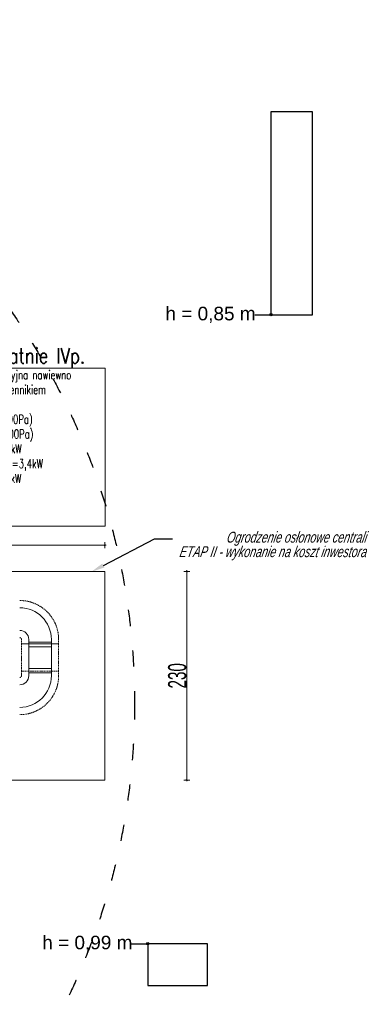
# Model space of a CAD drawing. Header units: millimetres. Extents: x -3034 to 546681, y -100001 to 133386.
# Tile 111 of 173: x 89794 to 93620, y -18433 to -7569. Entities that reach past the tile are written whole.
import ezdxf
from ezdxf import colors
from ezdxf.entities.mleader import LeaderData, LeaderLine
from ezdxf.lldxf.tags import DXFTag
from ezdxf.math import Vec2, Vec3

# ---------------------------------------------------------------- set-up
doc = ezdxf.new("R2010")
doc.units = ezdxf.units.MM
doc.set_wipeout_variables(frame=1)
for name, pattern in [('ACAD_ISO03W100', [150, 60, -90]), ('DASHED', [19.05, 12.7, -6.35]), ('Wipeout_Contour', [1000, 0, -1000])]:
    doc.linetypes.add(name, pattern=pattern)
doc.layers.get('Defpoints').update_dxf_attribs({"color": 252})
for name, color, linetype in [('___INST__AR_podstawy', 3, 'Continuous'), ('ELEK CIENKIE', 80, 'Continuous'), ('ELEK ODGROMÓWKA', 214, 'Continuous'), ('FLUID-C4-INS', 7, 'Continuous'), ('Linia', 252, 'Continuous'), ('Słup', 252, 'Continuous'), ('Tekst', 252, 'Continuous')]:
    doc.layers.add(name, color=color, linetype=linetype)
for name, color, linetype, lineweight in [('A-widok', 7, 'Continuous', 15), ('HVAC_WENTYLACJA_ETYKIETY', 3, 'Continuous', 18), ('I_WYMIARY', 6, 'Continuous', 18)]:
    doc.layers.add(name, color=color, linetype=linetype, lineweight=lineweight)
doc.styles.add('DETALE1_100', font='arial.ttf', dxfattribs={"width": 0.6, "height": 200})
doc.styles.add('OPIS1', font='ROMANS.SHX', dxfattribs={"width": 0.9})
doc.styles.add('ROMANS-ITALIC', font='ariali.ttf', dxfattribs={"width": 0.7, "oblique": 12})
doc.styles.get("Standard").update_dxf_attribs({"font": 'arial.ttf'})
doc.styles.add('Times new roman', font='arial.ttf')
tags = doc.linetypes.add('DASH', pattern=[15, 10, -5]).pattern_tags.tags
tags[6:7] = [DXFTag(74, 4), DXFTag(75, 0), DXFTag(340, '0'), DXFTag(46, 0.0), DXFTag(50, 0.0), DXFTag(44, 0.0), DXFTag(45, 0.0)]
tags[4:5] = [DXFTag(74, 4), DXFTag(75, 0), DXFTag(340, '0'), DXFTag(46, 0.0), DXFTag(50, 0.0), DXFTag(44, 0.0), DXFTag(45, 0.0)]
doc.dimstyles.new('Detale 1_100', dxfattribs={"dimscale": 0.12, "dimtxt": 250, "dimasz": 20, "dimexe": 50, "dimexo": 0, "dimgap": 30, "dimtad": 1, "dimdec": 1, "dimlfac": 0.1, "dimzin": 9, "dimdsep": 46, "dimtxsty": 'DETALE1_100', "dimblk1": 'DIM_KRESKA_', "dimblk2": 'DIM_KRESKA_', "dimsah": 1, "dimcen": 0, "dimse1": 1, "dimse2": 1, "dimclrd": 256, "dimclre": 256, "dimclrt": 256, "dimadec": 0, "dimazin": 0, "dimtfac": 0.01, "dimtdec": 1, "dimtix": 1, "dimtofl": 0, "dimtmove": 0, "dimatfit": 3, "dimfxl": 1, "dimtolj": 1, "dimtzin": 12, "dimlwd": -1, "dimarcsym": 0})

# ---------------------------------------------------------------- blocks, each defined once
blk = doc.blocks.new('A$C67C5DD4D')
at = {"layer": 'Tekst', "char_height": 150, "attachment_point": 2, "style": 'Times new roman'}
for s, insert in [('\\A1;{\\fArial|b0|i0|c0|p38;h = 0,85 m}', (60273, 14918)), ('\\A1;{\\fArial|b0|i0|c0|p38;h = 0,99 m}', (58913, 7978))]:
    blk.add_mtext(s, dxfattribs=dict(at, insert=insert))
at = {"color": 254, "linetype": 'Wipeout_Contour', "lineweight": 0, "ltscale": 392837.821599}
blk.add_wipeout([(60939, 14830), (61399, 14830), (61399, 17070), (60939, 17070)], dxfattribs=at).dxf.layer = 'Słup'
at = {"color": 254, "linetype": 'Wipeout_Contour', "lineweight": 0, "ltscale": 388686.421551}
blk.add_wipeout([(59579, 7430), (60239, 7430), (60239, 7890), (59579, 7890)], dxfattribs=at).dxf.layer = 'Słup'
at = {"layer": 'Linia', "linetype": 'Continuous'}
for points in [[(60951, 14830), (60950, 14835), (60947, 14839), (60943, 14842), (60939, 14843), (60934, 14842), (60930, 14839), (60927, 14835), (60926, 14830), (60927, 14825), (60930, 14821), (60934, 14818), (60939, 14818), (60943, 14818), (60947, 14821), (60950, 14825)], [(59591, 7890), (59590, 7895), (59587, 7899), (59583, 7902), (59579, 7903), (59574, 7902), (59570, 7899), (59567, 7895), (59566, 7890), (59567, 7885), (59570, 7881), (59574, 7878), (59579, 7878), (59583, 7878), (59587, 7881), (59590, 7885)]]:
    blk.add_hatch(color=256, dxfattribs=at).paths.add_polyline_path(points)
at = {"layer": 'Linia'}
for p, q in [((60762, 14830), (60926, 14830)), ((59402, 7890), (59566, 7890))]:
    blk.add_line(p, q, dxfattribs=at)
for centre in [(60939, 14830), (59579, 7890)]:
    blk.add_circle(centre, 12.5, dxfattribs=at)
at = {"layer": 'Słup'}
for p, q in [((61399, 17070), (60939, 17070)), ((60939, 17070), (60939, 14830)), ((61399, 14830), (61399, 17070)), ((60939, 14830), (61399, 14830)), ((60239, 7890), (59579, 7890)), ((59579, 7890), (59579, 7430)), ((60239, 7430), (60239, 7890)), ((59579, 7430), (60239, 7430))]:
    blk.add_line(p, q, dxfattribs=at)
blk = doc.blocks.new('iglice')
at = {"layer": 'ELEK CIENKIE', "color": 232, "linetype": 'ACAD_ISO03W100', "ltscale": 3}
blk.add_circle((-27814, 9135), 7540, dxfattribs=at)
blk = doc.blocks.new('wentDACH')
at = {"color": 8, "linetype": 'ByBlock', "lineweight": 9, "extrusion": (-1.22465e-16, 0, -1)}
for p, q in [((-96141, 28994, 5272), (-96141, 28944, 5272)), ((-95891, 28994, 5272), (-95891, 28944, 5272))]:
    blk.add_line(p, q, dxfattribs=at)
at = {"color": 8, "linetype": 'Continuous', "lineweight": 9, "extrusion": (-1.22465e-16, 0, -1)}
blk.add_line((-96141, 28964, 5272), (-95891, 28964, 5272), dxfattribs=at)
at = {"color": 8, "linetype": 'ByBlock', "lineweight": 9}
for p, q in [((-96141, 28944, 5272), (-96141, 28644, 5272)), ((-95891, 28644, 5272), (-95891, 28944, 5272)), ((-96141, 28644, 5272), (-96141, 28594, 5272)), ((-95891, 28594, 5272), (-95891, 28644, 5272))]:
    blk.add_line(p, q, dxfattribs=at)
at = {"color": 8, "linetype": 'Continuous', "lineweight": 9}
for p, q in [((-96141, 28914, 5272), (-95891, 28914, 5272)), ((-96141, 28674, 5272), (-95891, 28674, 5272)), ((-95891, 28624, 5272), (-96141, 28624, 5272))]:
    blk.add_line(p, q, dxfattribs=at)
at = {"color": 8, "linetype": 'ByBlock', "lineweight": 9, "extrusion": (-1.22465e-16, 2.03668e-29, -1)}
blk.add_ellipse((-96241, 28994, 5272), major_axis=(0, 350), ratio=1, start_param=0, end_param=1.570796, dxfattribs=at)
blk.add_ellipse((-96241, 28994, 5272), major_axis=(0, 350), ratio=1, start_param=0, end_param=1.570796, dxfattribs=at)
at = {"color": 8, "linetype": 'ByBlock', "lineweight": 9}
blk.add_ellipse((-96241, 28994, 5272), major_axis=(100, 0), ratio=1, start_param=0, end_param=1.570796, dxfattribs=at)
blk.add_ellipse((-96241, 28994, 5272), major_axis=(100, 0), ratio=1, start_param=0, end_param=1.570796, dxfattribs=at)
at = {"color": 8, "linetype": 'ByBlock', "lineweight": 9, "extrusion": (-1.22465e-16, -3.20297e-47, -1)}
blk.add_ellipse((-96241, 28594, 5272), major_axis=(350, 0), ratio=1, start_param=0, end_param=1.570796, dxfattribs=at)
blk.add_ellipse((-96241, 28594, 5272), major_axis=(350, 0), ratio=1, start_param=0, end_param=1.570796, dxfattribs=at)
at = {"color": 8, "linetype": 'ByBlock', "lineweight": 9, "extrusion": (-1.22465e-16, 0, -1)}
blk.add_ellipse((-96241, 28594, 5272), major_axis=(100, 0), ratio=1, start_param=0, end_param=1.570796, dxfattribs=at)
blk.add_ellipse((-96241, 28594, 5272), major_axis=(100, 0), ratio=1, start_param=0, end_param=1.570796, dxfattribs=at)
at = {"layer": 'FLUID-C4-INS', "color": 8, "linetype": 'DASHED', "lineweight": 9, "extrusion": (-1.22465e-16, 0, -1)}
for p, q in [((-96221, 28994, 5272), (-96221, 28944, 5272)), ((-96221, 28944, 5272), (-95811, 28944, 5272)), ((-95811, 28944, 5272), (-95811, 28994, 5272))]:
    blk.add_line(p, q, dxfattribs=at)
at = {"layer": 'FLUID-C4-INS', "color": 8, "linetype": 'DASHED', "lineweight": 9}
for p, q in [((-95811, 28944, 5272), (-96221, 28944, 5272)), ((-96221, 28644, 5272), (-96221, 28944, 5272)), ((-95811, 28944, 5272), (-95811, 28644, 5272)), ((-95811, 28644, 5272), (-96221, 28644, 5272)), ((-96221, 28644, 5272), (-96221, 28594, 5272)), ((-95811, 28644, 5272), (-96221, 28644, 5272)), ((-95811, 28594, 5272), (-95811, 28644, 5272))]:
    blk.add_line(p, q, dxfattribs=at)
at = {"layer": 'FLUID-C4-INS', "color": 8, "linetype": 'DASHED', "lineweight": 9, "extrusion": (-1.22465e-16, 1.65776e-29, -1)}
blk.add_ellipse((-96241, 28994, 5272), major_axis=(0, 430), ratio=1, start_param=0, end_param=1.570796, dxfattribs=at)
at = {"layer": 'FLUID-C4-INS', "color": 8, "linetype": 'DASHED', "lineweight": 9}
blk.add_ellipse((-96241, 28994, 5272), major_axis=(20, 0), ratio=1, start_param=0, end_param=1.570796, dxfattribs=at)
at = {"layer": 'FLUID-C4-INS', "color": 8, "linetype": 'DASHED', "lineweight": 9, "extrusion": (-1.22465e-16, 0, -1)}
blk.add_ellipse((-96241, 28594, 5272), major_axis=(430, 0), ratio=1, start_param=0, end_param=1.570796, dxfattribs=at)
at = {"layer": 'FLUID-C4-INS', "color": 8, "linetype": 'DASHED', "lineweight": 9, "extrusion": (-1.22465e-16, -7.00649e-47, -1)}
blk.add_ellipse((-96241, 28594, 5272), major_axis=(20, 0), ratio=1, start_param=0, end_param=1.570796, dxfattribs=at)
blk = doc.blocks.new('DIM_KRESKA_')
for p, q in [((-6, 0), (6, 0)), ((0, 14), (0, -14))]:
    blk.add_line(p, q)
at = {"const_width": 1.2}
blk.add_lwpolyline([(-4.2, -4.2), (4.2, 4.2)], dxfattribs=at)
blk = doc.blocks.new('*D522')
at = {"layer": 'Defpoints', "color": 0}
for p in [(90733, -13367), (86533, -13658), (90733, -13658)]:
    blk.add_point(p, dxfattribs=at)
at = {"layer": 'I_WYMIARY'}
blk.add_line((86536, -13367), (90731, -13367), dxfattribs=at)
at = {"layer": 'I_WYMIARY', "xscale": 2.4, "yscale": 2.4, "zscale": 2.4, "rotation": 180}
blk.add_blockref('DIM_KRESKA_', (86533, -13367), dxfattribs=at)
at = {"layer": 'I_WYMIARY', "xscale": 2.4, "yscale": 2.4, "zscale": 2.4}
blk.add_blockref('DIM_KRESKA_', (90733, -13367), dxfattribs=at)
at = {"layer": 'I_WYMIARY', "insert": (88633, -13261), "char_height": 200, "attachment_point": 5, "style": 'DETALE1_100'}
blk.add_mtext('\\A1;420', dxfattribs=at)
blk = doc.blocks.new('*D523')
at = {"layer": 'Defpoints', "color": 0}
for p in [(90921, -13658), (90733, -15958), (91638, -15958)]:
    blk.add_point(p, dxfattribs=at)
at = {"layer": 'I_WYMIARY'}
blk.add_line((91638, -13660), (91638, -15956), dxfattribs=at)
at = {"layer": 'I_WYMIARY', "xscale": 2.4, "yscale": 2.4, "zscale": 2.4}
for p, rotation in [((91638, -13658), 90), ((91638, -15958), 270)]:
    blk.add_blockref('DIM_KRESKA_', p, dxfattribs=dict(at, rotation=rotation))
at = {"layer": 'I_WYMIARY', "insert": (91533, -14808), "char_height": 200, "attachment_point": 5, "rotation": 90, "style": 'DETALE1_100'}
blk.add_mtext('\\A1;230', dxfattribs=at)

msp = doc.modelspace()

# ---------------------------------------------------------------- block references
msp.add_blockref('A$C67C5DD4D', (31627.445, -25653.943))

# ---------------------------------------------------------------- next in the draw order: linework, layer by layer
at = {"layer": 'A-widok', "color": 252, "linetype": 'DASH', "ltscale": 15, "true_color": 0x939393}
msp.add_lwpolyline([(86533.102, -15958.032), (90733.102, -15958.032), (90733.102, -13658.032), (86533.102, -13658.032)], close=True, dxfattribs=at)
at = {"layer": 'HVAC_WENTYLACJA_ETYKIETY'}
msp.add_lwpolyline([(88846.862, -11415.086), (90737.87, -11415.086), (90737.87, -13158.807), (88846.862, -13158.807)], close=True, dxfattribs=at)

# ---------------------------------------------------------------- next in the draw order: block references
at = {"layer": '___INST__AR_podstawy', "color": 210, "lineweight": 40}
msp.add_blockref('wentDACH', (186034.592, -43400.942), dxfattribs=at)
at = {"layer": 'ELEK ODGROMÓWKA'}
msp.add_blockref('iglice', (111335.99, -24243.943), dxfattribs=at)

# ---------------------------------------------------------------- next in the draw order: texts
at = {"layer": 'HVAC_WENTYLACJA_ETYKIETY', "insert": (88622.383, -11192.876), "char_height": 168, "width": 2365.26028, "attachment_point": 1, "style": 'OPIS1'}
msp.add_mtext('\\C6;\\W0.8;N4-W11 szatnie IVp.', dxfattribs=at)
at = {"layer": 'HVAC_WENTYLACJA_ETYKIETY', "insert": (88884.836, -11438.185), "char_height": 98, "width": 2365.26028, "attachment_point": 1}
msp.add_mtext('\\Fromans|c238;\\W0.7;Centrala wentylacyjna nawiewno \\Pwywiewna z wymiennikiem \\Pkrzyżowym \\PVn=750m3/h (300Pa)\\PVw=910m3/h (300Pa)\\PQg(n. elektr)=2,3kW\\PQchł/g(freon lato)=3,4kW\\P(freon zima)=3,2kW\\PPel=0,47kW+3kW\\PM=274kg', dxfattribs=at)

# ---------------------------------------------------------------- next in the draw order: dimensions: what is measured, and where the dimension line sits
at = {"layer": 'I_WYMIARY'}
dim = msp.add_linear_dim(base=(90733.102, -13367.093), p1=(86533.102, -13658.032), p2=(90733.102, -13658.032), dimstyle='Detale 1_100', dxfattribs=at)
dim.commit()
dim.dimension.update_dxf_attribs({"geometry": '*D522', "text_midpoint": (88633.102, -13261.379)})
dim = msp.add_linear_dim(base=(91638.414, -15958.032), p1=(90921.241, -13658.032), p2=(90733.102, -15958.032), angle=90, dimstyle='Detale 1_100', dxfattribs=at)
dim.commit()
dim.dimension.update_dxf_attribs({"geometry": '*D523', "text_midpoint": (91532.7, -14808.032)})

# ---------------------------------------------------------------- next in the draw order: leaders
at = {"layer": 'A-widok', "color": 252, "ltscale": 15, "true_color": 0x939393}
ml = msp.add_multileader_mtext('Standard', dxfattribs=at)
ml.set_content('Ogrodzenie osłonowe centrali\\PETAP II - wykonanie na koszt inwestora', color=(147, 147, 147), style='ROMANS-ITALIC')
ml.set_leader_properties()
ml.build(insert=Vec2(0, 0))
ml.multileader.update_dxf_attribs({"has_text_frame": 1, "text_right_attachment_type": 5, "dogleg_length": 20, "arrow_head_size": 150})
ctx = ml.context
ctx.base_point, ctx.char_height, ctx.arrow_head_size, ctx.landing_gap_size, ctx.plane_origin = Vec3(91480.582, -13296.223), 120, 150, 50, Vec3(88856.253, -14434.791)
ctx.right_attachment, ctx.text_align_type = 5, 2
notes = []
notes.append((ctx, [(0, (1, 1, 0), (91280.582, -13296.223), (1, 0), 200, [(0, [(90584.445, -13660.729)], 256, [])])]))
ctx.mtext.insert, ctx.mtext.alignment, ctx.mtext.line_spacing_factor, ctx.mtext.flow_direction = Vec3(93620.105, -13218.583), 3, 0.8, 5
for ctx, leaders in notes:
    for number, flags, end, landing, length, lines in leaders:
        leader = LeaderData()
        leader.index, (leader.has_last_leader_line, leader.has_dogleg_vector, leader.attachment_direction) = number, flags
        leader.last_leader_point, leader.dogleg_vector, leader.dogleg_length = Vec3(end), Vec3(landing), length
        for number, points, colour, breaks in lines:
            line = LeaderLine()
            line.index, line.vertices, line.color, line.breaks = number, Vec3.list(points), colors.encode_raw_color(colour), breaks
            leader.lines.append(line)
        ctx.leaders.append(leader)

doc.saveas('drawing.dxf')
